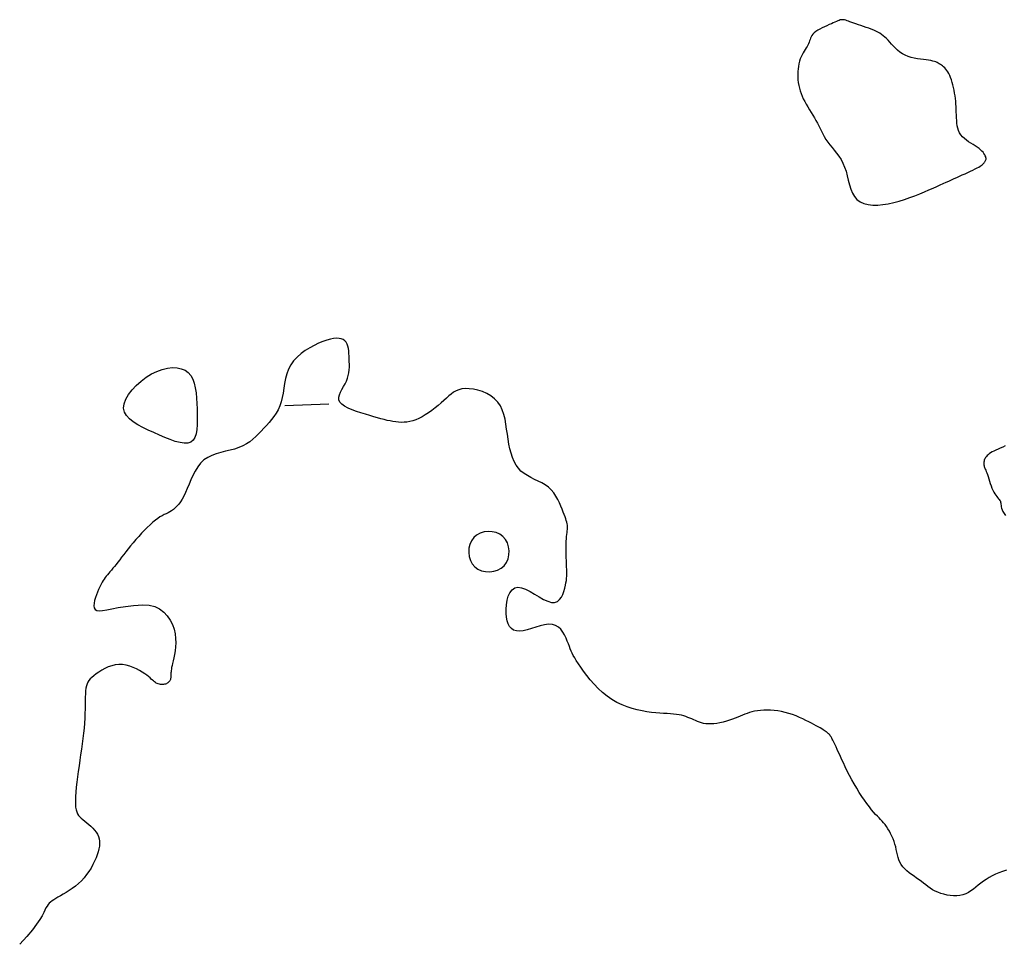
# Model space of a CAD drawing. Header units: millimetres. Extents: x 32690613 to 32693367, y 5343692 to 5344708.
# Tile 226 of 256: x 32692764 to 32692786, y 5343699 to 5343720. Entities that reach past the tile are written whole.
import ezdxf

# ---------------------------------------------------------------- set-up
doc = ezdxf.new("R2010")
doc.units = ezdxf.units.MM
doc.header["$LTSCALE"] = 20
doc.layers.add('02-DGM_HL_493.50', color=112, linetype='Continuous')

msp = doc.modelspace()

# ---------------------------------------------------------------- linework, layer by layer
at = {"layer": '02-DGM_HL_493.50', "elevation": 493.5, "flags": 128}
for points in [[(32692785.506, 5343716.7), (32692785.516, 5343716.713), (32692785.524, 5343716.726), (32692785.532, 5343716.74), (32692785.537, 5343716.754), (32692785.541, 5343716.77), (32692785.542, 5343716.787), (32692785.54, 5343716.806), (32692785.534, 5343716.826), (32692785.525, 5343716.849), (32692785.512, 5343716.873), (32692785.495, 5343716.899), (32692785.474, 5343716.927), (32692785.448, 5343716.955), (32692785.418, 5343716.985), (32692785.383, 5343717.014), (32692785.342, 5343717.044), (32692785.297, 5343717.073), (32692785.248, 5343717.103), (32692785.198, 5343717.134), (32692785.146, 5343717.166), (32692785.097, 5343717.201), (32692785.049, 5343717.238), (32692785.007, 5343717.277), (32692784.97, 5343717.321), (32692784.941, 5343717.369), (32692784.918, 5343717.42), (32692784.901, 5343717.475), (32692784.889, 5343717.532), (32692784.881, 5343717.591), (32692784.875, 5343717.652), (32692784.872, 5343717.713), (32692784.869, 5343717.776), (32692784.867, 5343717.838), (32692784.864, 5343717.901), (32692784.861, 5343717.963), (32692784.857, 5343718.026), (32692784.852, 5343718.088), (32692784.846, 5343718.15), (32692784.838, 5343718.212), (32692784.829, 5343718.275), (32692784.817, 5343718.337), (32692784.804, 5343718.398), (32692784.79, 5343718.458), (32692784.773, 5343718.516), (32692784.756, 5343718.571), (32692784.737, 5343718.624), (32692784.716, 5343718.672), (32692784.695, 5343718.716), (32692784.673, 5343718.755), (32692784.65, 5343718.789), (32692784.626, 5343718.819), (32692784.602, 5343718.846), (32692784.577, 5343718.869), (32692784.553, 5343718.89), (32692784.528, 5343718.909), (32692784.504, 5343718.926), (32692784.48, 5343718.941), (32692784.455, 5343718.955), (32692784.429, 5343718.969), (32692784.4, 5343718.981), (32692784.368, 5343718.992), (32692784.33, 5343719.002), (32692784.288, 5343719.011), (32692784.238, 5343719.019), (32692784.182, 5343719.026), (32692784.119, 5343719.034), (32692784.052, 5343719.042), (32692783.982, 5343719.053), (32692783.91, 5343719.066), (32692783.839, 5343719.083), (32692783.77, 5343719.105), (32692783.704, 5343719.132), (32692783.643, 5343719.166), (32692783.586, 5343719.205), (32692783.533, 5343719.247), (32692783.484, 5343719.292), (32692783.438, 5343719.339), (32692783.395, 5343719.385), (32692783.354, 5343719.43), (32692783.315, 5343719.472), (32692783.278, 5343719.51), (32692783.241, 5343719.545), (32692783.204, 5343719.576), (32692783.167, 5343719.605), (32692783.127, 5343719.631), (32692783.085, 5343719.656), (32692783.04, 5343719.679), (32692782.99, 5343719.702), (32692782.936, 5343719.724), (32692782.879, 5343719.745), (32692782.819, 5343719.766), (32692782.759, 5343719.787), (32692782.699, 5343719.807), (32692782.641, 5343719.826), (32692782.586, 5343719.844), (32692782.536, 5343719.861), (32692782.491, 5343719.878), (32692782.451, 5343719.893), (32692782.416, 5343719.906), (32692782.385, 5343719.918), (32692782.356, 5343719.928), (32692782.33, 5343719.935), (32692782.305, 5343719.94), (32692782.28, 5343719.941), (32692782.256, 5343719.939), (32692782.231, 5343719.934), (32692782.204, 5343719.926), (32692782.176, 5343719.916), (32692782.145, 5343719.903), (32692782.11, 5343719.887), (32692782.071, 5343719.869), (32692782.028, 5343719.85), (32692781.979, 5343719.828), (32692781.927, 5343719.805), (32692781.873, 5343719.781), (32692781.819, 5343719.755), (32692781.766, 5343719.728), (32692781.717, 5343719.7), (32692781.673, 5343719.672), (32692781.635, 5343719.643), (32692781.606, 5343719.613), (32692781.584, 5343719.583), (32692781.567, 5343719.552), (32692781.555, 5343719.522), (32692781.544, 5343719.491), (32692781.535, 5343719.459), (32692781.524, 5343719.428), (32692781.512, 5343719.396), (32692781.495, 5343719.364), (32692781.476, 5343719.331), (32692781.454, 5343719.298), (32692781.431, 5343719.263), (32692781.407, 5343719.225), (32692781.384, 5343719.186), (32692781.361, 5343719.143), (32692781.34, 5343719.097), (32692781.321, 5343719.048), (32692781.305, 5343718.995), (32692781.291, 5343718.939), (32692781.28, 5343718.881), (32692781.272, 5343718.822), (32692781.267, 5343718.76), (32692781.265, 5343718.698), (32692781.266, 5343718.636), (32692781.27, 5343718.573), (32692781.277, 5343718.511), (32692781.288, 5343718.449), (32692781.301, 5343718.387), (32692781.319, 5343718.325), (32692781.339, 5343718.263), (32692781.363, 5343718.202), (32692781.391, 5343718.14), (32692781.422, 5343718.079), (32692781.456, 5343718.018), (32692781.492, 5343717.957), (32692781.53, 5343717.896), (32692781.568, 5343717.834), (32692781.605, 5343717.773), (32692781.642, 5343717.712), (32692781.677, 5343717.651), (32692781.71, 5343717.59), (32692781.74, 5343717.528), (32692781.771, 5343717.467), (32692781.801, 5343717.406), (32692781.833, 5343717.344), (32692781.867, 5343717.283), (32692781.905, 5343717.222), (32692781.946, 5343717.161), (32692781.993, 5343717.1), (32692782.043, 5343717.039), (32692782.095, 5343716.975), (32692782.147, 5343716.908), (32692782.199, 5343716.838), (32692782.247, 5343716.763), (32692782.292, 5343716.681), (32692782.33, 5343716.592), (32692782.362, 5343716.496), (32692782.388, 5343716.395), (32692782.413, 5343716.292), (32692782.439, 5343716.19), (32692782.469, 5343716.092), (32692782.505, 5343716.001), (32692782.551, 5343715.92), (32692782.609, 5343715.853), (32692782.681, 5343715.801), (32692782.766, 5343715.764), (32692782.863, 5343715.74), (32692782.968, 5343715.729), (32692783.081, 5343715.73), (32692783.2, 5343715.74), (32692783.322, 5343715.759), (32692783.446, 5343715.785), (32692783.569, 5343715.818), (32692783.692, 5343715.856), (32692783.812, 5343715.897), (32692783.928, 5343715.941), (32692784.04, 5343715.986), (32692784.146, 5343716.031), (32692784.246, 5343716.075), (32692784.338, 5343716.116), (32692784.422, 5343716.153), (32692784.498, 5343716.187), (32692784.568, 5343716.218), (32692784.634, 5343716.248), (32692784.696, 5343716.275), (32692784.756, 5343716.302), (32692784.816, 5343716.329), (32692784.877, 5343716.356), (32692784.939, 5343716.384), (32692785.003, 5343716.412), (32692785.066, 5343716.441), (32692785.128, 5343716.469), (32692785.187, 5343716.497), (32692785.243, 5343716.523), (32692785.293, 5343716.549), (32692785.338, 5343716.572), (32692785.375, 5343716.593), (32692785.407, 5343716.612), (32692785.432, 5343716.629), (32692785.453, 5343716.645), (32692785.47, 5343716.66), (32692785.484, 5343716.674), (32692785.496, 5343716.687)], [(32692766.585, 5343711.891), (32692766.707, 5343711.95), (32692766.828, 5343711.994), (32692766.946, 5343712.022), (32692767.059, 5343712.034), (32692767.164, 5343712.031), (32692767.26, 5343712.011), (32692767.345, 5343711.975), (32692767.418, 5343711.923), (32692767.475, 5343711.856), (32692767.52, 5343711.774), (32692767.553, 5343711.679), (32692767.577, 5343711.575), (32692767.594, 5343711.463), (32692767.604, 5343711.344), (32692767.611, 5343711.222), (32692767.617, 5343711.097), (32692767.621, 5343710.973), (32692767.624, 5343710.851), (32692767.622, 5343710.735), (32692767.614, 5343710.628), (32692767.598, 5343710.532), (32692767.571, 5343710.45), (32692767.533, 5343710.386), (32692767.479, 5343710.341), (32692767.41, 5343710.319), (32692767.327, 5343710.316), (32692767.231, 5343710.33), (32692767.124, 5343710.359), (32692767.01, 5343710.399), (32692766.889, 5343710.447), (32692766.764, 5343710.501), (32692766.637, 5343710.559), (32692766.51, 5343710.616), (32692766.387, 5343710.675), (32692766.272, 5343710.736), (32692766.169, 5343710.801), (32692766.081, 5343710.87), (32692766.012, 5343710.945), (32692765.966, 5343711.026), (32692765.948, 5343711.115), (32692765.959, 5343711.213), (32692765.997, 5343711.317), (32692766.059, 5343711.423), (32692766.14, 5343711.529), (32692766.237, 5343711.632), (32692766.346, 5343711.729), (32692766.463, 5343711.816)], [(32692774.568, 5343708.2), (32692774.497, 5343708.252), (32692774.414, 5343708.287), (32692774.324, 5343708.307), (32692774.23, 5343708.312), (32692774.138, 5343708.3), (32692774.049, 5343708.273), (32692773.97, 5343708.231), (32692773.902, 5343708.174), (32692773.85, 5343708.102), (32692773.814, 5343708.019), (32692773.794, 5343707.929), (32692773.79, 5343707.836), (32692773.802, 5343707.743), (32692773.829, 5343707.655), (32692773.871, 5343707.575), (32692773.928, 5343707.508), (32692774, 5343707.456), (32692774.083, 5343707.42), (32692774.173, 5343707.4), (32692774.266, 5343707.396), (32692774.359, 5343707.407), (32692774.447, 5343707.434), (32692774.527, 5343707.476), (32692774.594, 5343707.534), (32692774.646, 5343707.605), (32692774.682, 5343707.688), (32692774.702, 5343707.778), (32692774.706, 5343707.872), (32692774.695, 5343707.964), (32692774.668, 5343708.052), (32692774.626, 5343708.132)]]:
    msp.add_lwpolyline(points, close=True, dxfattribs=at)
for points in [[(32692786.009, 5343700.619), (32692785.919, 5343700.588), (32692785.835, 5343700.555), (32692785.756, 5343700.521), (32692785.681, 5343700.484), (32692785.611, 5343700.446), (32692785.545, 5343700.405), (32692785.483, 5343700.363), (32692785.423, 5343700.318), (32692785.366, 5343700.273), (32692785.31, 5343700.229), (32692785.255, 5343700.186), (32692785.198, 5343700.146), (32692785.141, 5343700.11), (32692785.08, 5343700.08), (32692785.016, 5343700.057), (32692784.948, 5343700.042), (32692784.877, 5343700.034), (32692784.804, 5343700.033), (32692784.729, 5343700.039), (32692784.655, 5343700.05), (32692784.583, 5343700.067), (32692784.513, 5343700.088), (32692784.447, 5343700.113), (32692784.386, 5343700.141), (32692784.329, 5343700.172), (32692784.275, 5343700.206), (32692784.223, 5343700.241), (32692784.173, 5343700.279), (32692784.123, 5343700.317), (32692784.072, 5343700.356), (32692784.019, 5343700.396), (32692783.964, 5343700.436), (32692783.908, 5343700.476), (32692783.852, 5343700.516), (32692783.797, 5343700.558), (32692783.745, 5343700.601), (32692783.697, 5343700.645), (32692783.653, 5343700.692), (32692783.616, 5343700.742), (32692783.587, 5343700.794), (32692783.563, 5343700.849), (32692783.545, 5343700.906), (32692783.53, 5343700.964), (32692783.516, 5343701.024), (32692783.503, 5343701.085), (32692783.489, 5343701.147), (32692783.473, 5343701.209), (32692783.453, 5343701.27), (32692783.43, 5343701.331), (32692783.404, 5343701.391), (32692783.375, 5343701.449), (32692783.345, 5343701.504), (32692783.313, 5343701.557), (32692783.28, 5343701.605), (32692783.247, 5343701.65), (32692783.214, 5343701.691), (32692783.181, 5343701.728), (32692783.147, 5343701.764), (32692783.111, 5343701.801), (32692783.073, 5343701.84), (32692783.033, 5343701.883), (32692782.989, 5343701.932), (32692782.942, 5343701.989), (32692782.891, 5343702.054), (32692782.836, 5343702.127), (32692782.779, 5343702.207), (32692782.721, 5343702.293), (32692782.662, 5343702.383), (32692782.603, 5343702.477), (32692782.545, 5343702.574), (32692782.49, 5343702.671), (32692782.438, 5343702.769), (32692782.389, 5343702.866), (32692782.343, 5343702.961), (32692782.3, 5343703.052), (32692782.261, 5343703.138), (32692782.225, 5343703.219), (32692782.192, 5343703.293), (32692782.163, 5343703.359), (32692782.137, 5343703.416), (32692782.115, 5343703.465), (32692782.095, 5343703.506), (32692782.078, 5343703.541), (32692782.063, 5343703.569), (32692782.05, 5343703.593), (32692782.039, 5343703.614), (32692782.029, 5343703.631), (32692782.02, 5343703.645), (32692782.012, 5343703.658), (32692782.004, 5343703.669), (32692781.997, 5343703.679), (32692781.991, 5343703.688), (32692781.985, 5343703.696), (32692781.978, 5343703.703), (32692781.972, 5343703.71), (32692781.965, 5343703.716), (32692781.958, 5343703.723), (32692781.949, 5343703.731), (32692781.938, 5343703.739), (32692781.925, 5343703.749), (32692781.909, 5343703.76), (32692781.89, 5343703.772), (32692781.867, 5343703.787), (32692781.84, 5343703.805), (32692781.808, 5343703.825), (32692781.771, 5343703.847), (32692781.73, 5343703.871), (32692781.684, 5343703.897), (32692781.633, 5343703.925), (32692781.577, 5343703.955), (32692781.516, 5343703.986), (32692781.45, 5343704.019), (32692781.379, 5343704.053), (32692781.304, 5343704.086), (32692781.226, 5343704.119), (32692781.145, 5343704.149), (32692781.063, 5343704.177), (32692780.979, 5343704.201), (32692780.895, 5343704.221), (32692780.811, 5343704.236), (32692780.728, 5343704.247), (32692780.647, 5343704.252), (32692780.567, 5343704.254), (32692780.491, 5343704.252), (32692780.417, 5343704.246), (32692780.348, 5343704.237), (32692780.283, 5343704.225), (32692780.224, 5343704.211), (32692780.168, 5343704.195), (32692780.115, 5343704.177), (32692780.064, 5343704.158), (32692780.012, 5343704.137), (32692779.959, 5343704.115), (32692779.904, 5343704.092), (32692779.845, 5343704.069), (32692779.781, 5343704.046), (32692779.713, 5343704.023), (32692779.642, 5343704.002), (32692779.57, 5343703.982), (32692779.498, 5343703.965), (32692779.427, 5343703.951), (32692779.359, 5343703.942), (32692779.294, 5343703.937), (32692779.234, 5343703.937), (32692779.178, 5343703.942), (32692779.126, 5343703.95), (32692779.077, 5343703.963), (32692779.031, 5343703.978), (32692778.987, 5343703.995), (32692778.944, 5343704.013), (32692778.901, 5343704.032), (32692778.858, 5343704.051), (32692778.815, 5343704.07), (32692778.771, 5343704.088), (32692778.724, 5343704.105), (32692778.675, 5343704.121), (32692778.623, 5343704.135), (32692778.567, 5343704.147), (32692778.507, 5343704.156), (32692778.442, 5343704.163), (32692778.371, 5343704.168), (32692778.295, 5343704.172), (32692778.214, 5343704.176), (32692778.128, 5343704.181), (32692778.037, 5343704.188), (32692777.94, 5343704.199), (32692777.838, 5343704.213), (32692777.73, 5343704.233), (32692777.619, 5343704.258), (32692777.504, 5343704.289), (32692777.388, 5343704.328), (32692777.272, 5343704.374), (32692777.157, 5343704.429), (32692777.044, 5343704.493), (32692776.934, 5343704.567), (32692776.829, 5343704.651), (32692776.73, 5343704.743), (32692776.636, 5343704.84), (32692776.55, 5343704.94), (32692776.47, 5343705.039), (32692776.398, 5343705.134), (32692776.334, 5343705.225), (32692776.28, 5343705.306), (32692776.234, 5343705.377), (32692776.197, 5343705.439), (32692776.166, 5343705.494), (32692776.14, 5343705.546), (32692776.117, 5343705.595), (32692776.097, 5343705.645), (32692776.076, 5343705.698), (32692776.054, 5343705.756), (32692776.029, 5343705.821), (32692776, 5343705.89), (32692775.966, 5343705.96), (32692775.927, 5343706.027), (32692775.88, 5343706.088), (32692775.826, 5343706.14), (32692775.762, 5343706.178), (32692775.689, 5343706.2), (32692775.605, 5343706.204), (32692775.513, 5343706.191), (32692775.416, 5343706.168), (32692775.316, 5343706.139), (32692775.216, 5343706.107), (32692775.119, 5343706.078), (32692775.028, 5343706.056), (32692774.944, 5343706.046), (32692774.872, 5343706.051), (32692774.81, 5343706.071), (32692774.758, 5343706.105), (32692774.716, 5343706.152), (32692774.683, 5343706.211), (32692774.66, 5343706.281), (32692774.644, 5343706.362), (32692774.637, 5343706.451), (32692774.637, 5343706.548), (32692774.645, 5343706.648), (32692774.662, 5343706.747), (32692774.689, 5343706.839), (32692774.726, 5343706.92), (32692774.774, 5343706.984), (32692774.834, 5343707.028), (32692774.905, 5343707.045), (32692774.989, 5343707.034), (32692775.083, 5343706.999), (32692775.183, 5343706.948), (32692775.287, 5343706.888), (32692775.39, 5343706.826), (32692775.491, 5343706.769), (32692775.585, 5343706.725), (32692775.669, 5343706.7), (32692775.742, 5343706.7), (32692775.803, 5343706.723), (32692775.853, 5343706.764), (32692775.894, 5343706.818), (32692775.927, 5343706.882), (32692775.953, 5343706.951), (32692775.973, 5343707.021), (32692775.988, 5343707.088), (32692775.999, 5343707.147), (32692776.008, 5343707.2), (32692776.013, 5343707.25), (32692776.016, 5343707.297), (32692776.017, 5343707.344), (32692776.017, 5343707.394), (32692776.015, 5343707.447), (32692776.013, 5343707.506), (32692776.011, 5343707.572), (32692776.008, 5343707.644), (32692776.006, 5343707.719), (32692776.004, 5343707.797), (32692776.002, 5343707.875), (32692776.002, 5343707.951), (32692776.002, 5343708.023), (32692776.004, 5343708.089), (32692776.008, 5343708.148), (32692776.012, 5343708.2), (32692776.017, 5343708.246), (32692776.023, 5343708.288), (32692776.027, 5343708.325), (32692776.031, 5343708.36), (32692776.033, 5343708.392), (32692776.033, 5343708.424), (32692776.03, 5343708.455), (32692776.025, 5343708.487), (32692776.017, 5343708.521), (32692776.007, 5343708.558), (32692775.994, 5343708.599), (32692775.977, 5343708.644), (32692775.958, 5343708.696), (32692775.937, 5343708.754), (32692775.912, 5343708.819), (32692775.883, 5343708.889), (32692775.851, 5343708.964), (32692775.813, 5343709.04), (32692775.77, 5343709.115), (32692775.721, 5343709.187), (32692775.664, 5343709.255), (32692775.601, 5343709.316), (32692775.529, 5343709.369), (32692775.451, 5343709.415), (32692775.369, 5343709.457), (32692775.286, 5343709.496), (32692775.203, 5343709.537), (32692775.122, 5343709.58), (32692775.046, 5343709.628), (32692774.977, 5343709.683), (32692774.917, 5343709.748), (32692774.865, 5343709.822), (32692774.82, 5343709.904), (32692774.782, 5343709.993), (32692774.75, 5343710.088), (32692774.723, 5343710.19), (32692774.701, 5343710.296), (32692774.682, 5343710.406), (32692774.667, 5343710.519), (32692774.651, 5343710.634), (32692774.635, 5343710.748), (32692774.614, 5343710.86), (32692774.588, 5343710.969), (32692774.553, 5343711.072), (32692774.508, 5343711.167), (32692774.449, 5343711.253), (32692774.376, 5343711.328), (32692774.292, 5343711.393), (32692774.198, 5343711.446), (32692774.099, 5343711.489), (32692773.998, 5343711.522), (32692773.898, 5343711.544), (32692773.802, 5343711.556), (32692773.714, 5343711.558), (32692773.636, 5343711.55), (32692773.567, 5343711.533), (32692773.504, 5343711.507), (32692773.447, 5343711.474), (32692773.392, 5343711.435), (32692773.338, 5343711.391), (32692773.283, 5343711.341), (32692773.225, 5343711.288), (32692773.162, 5343711.233), (32692773.095, 5343711.176), (32692773.024, 5343711.118), (32692772.952, 5343711.062), (32692772.878, 5343711.009), (32692772.803, 5343710.959), (32692772.729, 5343710.915), (32692772.657, 5343710.877), (32692772.586, 5343710.847), (32692772.518, 5343710.824), (32692772.451, 5343710.808), (32692772.385, 5343710.797), (32692772.321, 5343710.792), (32692772.258, 5343710.791), (32692772.194, 5343710.794), (32692772.132, 5343710.801), (32692772.069, 5343710.81), (32692772.004, 5343710.822), (32692771.938, 5343710.836), (32692771.869, 5343710.853), (32692771.796, 5343710.873), (32692771.717, 5343710.894), (32692771.633, 5343710.918), (32692771.542, 5343710.945), (32692771.444, 5343710.974), (32692771.342, 5343711.005), (32692771.239, 5343711.038), (32692771.141, 5343711.075), (32692771.05, 5343711.114), (32692770.971, 5343711.157), (32692770.907, 5343711.203), (32692770.863, 5343711.252), (32692770.841, 5343711.304), (32692770.838, 5343711.36), (32692770.851, 5343711.418), (32692770.875, 5343711.478), (32692770.907, 5343711.54), (32692770.943, 5343711.603), (32692770.979, 5343711.666), (32692771.011, 5343711.73), (32692771.036, 5343711.794), (32692771.054, 5343711.857), (32692771.067, 5343711.92), (32692771.074, 5343711.983), (32692771.078, 5343712.046), (32692771.078, 5343712.108), (32692771.077, 5343712.171), (32692771.075, 5343712.233), (32692771.072, 5343712.295), (32692771.069, 5343712.357), (32692771.063, 5343712.416), (32692771.055, 5343712.472), (32692771.043, 5343712.524), (32692771.026, 5343712.571), (32692771.004, 5343712.612), (32692770.975, 5343712.646), (32692770.939, 5343712.672), (32692770.895, 5343712.69), (32692770.844, 5343712.7), (32692770.786, 5343712.701), (32692770.719, 5343712.695), (32692770.646, 5343712.68), (32692770.564, 5343712.657), (32692770.476, 5343712.627), (32692770.38, 5343712.588), (32692770.28, 5343712.541), (32692770.178, 5343712.486), (32692770.077, 5343712.423), (32692769.981, 5343712.353), (32692769.891, 5343712.275), (32692769.812, 5343712.19), (32692769.746, 5343712.098), (32692769.694, 5343711.998), (32692769.656, 5343711.894), (32692769.628, 5343711.785), (32692769.606, 5343711.675), (32692769.588, 5343711.565), (32692769.571, 5343711.458), (32692769.553, 5343711.354), (32692769.529, 5343711.255), (32692769.497, 5343711.164), (32692769.459, 5343711.079), (32692769.414, 5343711), (32692769.364, 5343710.926), (32692769.31, 5343710.855), (32692769.254, 5343710.787), (32692769.195, 5343710.721), (32692769.135, 5343710.656), (32692769.075, 5343710.591), (32692769.014, 5343710.528), (32692768.95, 5343710.466), (32692768.884, 5343710.407), (32692768.814, 5343710.351), (32692768.738, 5343710.301), (32692768.657, 5343710.255), (32692768.568, 5343710.217), (32692768.472, 5343710.185), (32692768.37, 5343710.158), (32692768.265, 5343710.133), (32692768.159, 5343710.107), (32692768.054, 5343710.077), (32692767.954, 5343710.041), (32692767.859, 5343709.994), (32692767.773, 5343709.936), (32692767.698, 5343709.863), (32692767.632, 5343709.778), (32692767.574, 5343709.685), (32692767.523, 5343709.585), (32692767.477, 5343709.484), (32692767.435, 5343709.383), (32692767.396, 5343709.286), (32692767.357, 5343709.197), (32692767.319, 5343709.117), (32692767.28, 5343709.047), (32692767.24, 5343708.985), (32692767.201, 5343708.932), (32692767.161, 5343708.886), (32692767.121, 5343708.847), (32692767.08, 5343708.813), (32692767.04, 5343708.784), (32692766.999, 5343708.759), (32692766.958, 5343708.737), (32692766.915, 5343708.716), (32692766.871, 5343708.694), (32692766.825, 5343708.67), (32692766.776, 5343708.642), (32692766.725, 5343708.609), (32692766.67, 5343708.569), (32692766.612, 5343708.521), (32692766.55, 5343708.466), (32692766.487, 5343708.405), (32692766.422, 5343708.339), (32692766.357, 5343708.27), (32692766.292, 5343708.199), (32692766.229, 5343708.127), (32692766.168, 5343708.055), (32692766.109, 5343707.985), (32692766.054, 5343707.916), (32692766.002, 5343707.85), (32692765.952, 5343707.787), (32692765.905, 5343707.726), (32692765.86, 5343707.669), (32692765.818, 5343707.615), (32692765.778, 5343707.564), (32692765.74, 5343707.518), (32692765.705, 5343707.475), (32692765.671, 5343707.435), (32692765.64, 5343707.397), (32692765.61, 5343707.362), (32692765.582, 5343707.328), (32692765.556, 5343707.295), (32692765.531, 5343707.263), (32692765.508, 5343707.231), (32692765.486, 5343707.197), (32692765.465, 5343707.163), (32692765.445, 5343707.126), (32692765.424, 5343707.085), (32692765.403, 5343707.041), (32692765.381, 5343706.991), (32692765.358, 5343706.936), (32692765.334, 5343706.875), (32692765.311, 5343706.811), (32692765.291, 5343706.745), (32692765.278, 5343706.683), (32692765.273, 5343706.625), (32692765.28, 5343706.576), (32692765.301, 5343706.539), (32692765.338, 5343706.516), (32692765.394, 5343706.509), (32692765.47, 5343706.516), (32692765.567, 5343706.533), (32692765.685, 5343706.557), (32692765.826, 5343706.584), (32692765.99, 5343706.61), (32692766.177, 5343706.632), (32692766.389, 5343706.646)], [(32692769.615, 5343711.175), (32692770.614, 5343711.214)], [(32692785.979, 5343710.256), (32692785.921, 5343710.231), (32692785.866, 5343710.207), (32692785.814, 5343710.183), (32692785.765, 5343710.161), (32692785.721, 5343710.139), (32692785.681, 5343710.118), (32692785.647, 5343710.097), (32692785.616, 5343710.076), (32692785.59, 5343710.055), (32692785.568, 5343710.035), (32692785.549, 5343710.014), (32692785.533, 5343709.993), (32692785.52, 5343709.972), (32692785.509, 5343709.951), (32692785.501, 5343709.929), (32692785.496, 5343709.907), (32692785.492, 5343709.886), (32692785.49, 5343709.864), (32692785.491, 5343709.843), (32692785.493, 5343709.823), (32692785.496, 5343709.804), (32692785.501, 5343709.785), (32692785.508, 5343709.766), (32692785.515, 5343709.747), (32692785.524, 5343709.725), (32692785.534, 5343709.701), (32692785.546, 5343709.673), (32692785.558, 5343709.641), (32692785.572, 5343709.603), (32692785.587, 5343709.558), (32692785.602, 5343709.51), (32692785.619, 5343709.457), (32692785.637, 5343709.403), (32692785.655, 5343709.35), (32692785.675, 5343709.297), (32692785.695, 5343709.248), (32692785.717, 5343709.204), (32692785.739, 5343709.165), (32692785.762, 5343709.133), (32692785.784, 5343709.104), (32692785.805, 5343709.08), (32692785.825, 5343709.057), (32692785.842, 5343709.037), (32692785.856, 5343709.017), (32692785.867, 5343708.997), (32692785.873, 5343708.976), (32692785.877, 5343708.953), (32692785.88, 5343708.929), (32692785.883, 5343708.902), (32692785.888, 5343708.872), (32692785.896, 5343708.84), (32692785.908, 5343708.805), (32692785.927, 5343708.766), (32692785.953, 5343708.723), (32692785.985, 5343708.677)], [(32692766.389, 5343706.646), (32692766.531, 5343706.638), (32692766.657, 5343706.605), (32692766.767, 5343706.551), (32692766.862, 5343706.479), (32692766.942, 5343706.393), (32692767.007, 5343706.297), (32692767.058, 5343706.195), (32692767.095, 5343706.09), (32692767.119, 5343705.985), (32692767.13, 5343705.883), (32692767.133, 5343705.784), (32692767.128, 5343705.689), (32692767.117, 5343705.599), (32692767.103, 5343705.515), (32692767.087, 5343705.439), (32692767.072, 5343705.372), (32692767.06, 5343705.313), (32692767.049, 5343705.263), (32692767.041, 5343705.22), (32692767.035, 5343705.183), (32692767.031, 5343705.151), (32692767.027, 5343705.124), (32692767.025, 5343705.098), (32692767.023, 5343705.075), (32692767.022, 5343705.052), (32692767.022, 5343705.03), (32692767.02, 5343705.009), (32692767.019, 5343704.988), (32692767.016, 5343704.969), (32692767.011, 5343704.95), (32692767.005, 5343704.932), (32692766.996, 5343704.915), (32692766.985, 5343704.9), (32692766.972, 5343704.886), (32692766.956, 5343704.873), (32692766.939, 5343704.862), (32692766.92, 5343704.853), (32692766.899, 5343704.845), (32692766.877, 5343704.839), (32692766.855, 5343704.835), (32692766.832, 5343704.833), (32692766.808, 5343704.833), (32692766.785, 5343704.835), (32692766.761, 5343704.84), (32692766.737, 5343704.847), (32692766.714, 5343704.856), (32692766.692, 5343704.867), (32692766.67, 5343704.88), (32692766.649, 5343704.896), (32692766.627, 5343704.915), (32692766.604, 5343704.936), (32692766.579, 5343704.959), (32692766.55, 5343704.985), (32692766.516, 5343705.014), (32692766.476, 5343705.045), (32692766.428, 5343705.08), (32692766.373, 5343705.116), (32692766.31, 5343705.154), (32692766.241, 5343705.19), (32692766.167, 5343705.224), (32692766.089, 5343705.252), (32692766.008, 5343705.274), (32692765.925, 5343705.287), (32692765.842, 5343705.29), (32692765.759, 5343705.281), (32692765.678, 5343705.261), (32692765.599, 5343705.233), (32692765.523, 5343705.198), (32692765.452, 5343705.159), (32692765.386, 5343705.118), (32692765.326, 5343705.075), (32692765.274, 5343705.034), (32692765.229, 5343704.996), (32692765.192, 5343704.96), (32692765.162, 5343704.925), (32692765.138, 5343704.887), (32692765.119, 5343704.847), (32692765.105, 5343704.803), (32692765.094, 5343704.752), (32692765.087, 5343704.694), (32692765.082, 5343704.626), (32692765.079, 5343704.55), (32692765.077, 5343704.467), (32692765.076, 5343704.376), (32692765.074, 5343704.279), (32692765.071, 5343704.177), (32692765.067, 5343704.07), (32692765.06, 5343703.959), (32692765.05, 5343703.844), (32692765.038, 5343703.727), (32692765.024, 5343703.607), (32692765.008, 5343703.485), (32692764.991, 5343703.362), (32692764.973, 5343703.237), (32692764.955, 5343703.112), (32692764.937, 5343702.986), (32692764.919, 5343702.861), (32692764.902, 5343702.737), (32692764.887, 5343702.616), (32692764.874, 5343702.5), (32692764.864, 5343702.391), (32692764.857, 5343702.289), (32692764.853, 5343702.197), (32692764.854, 5343702.116), (32692764.859, 5343702.047), (32692764.869, 5343701.989), (32692764.884, 5343701.94), (32692764.903, 5343701.898), (32692764.927, 5343701.861), (32692764.955, 5343701.827), (32692764.988, 5343701.795), (32692765.025, 5343701.763), (32692765.067, 5343701.729), (32692765.111, 5343701.692), (32692765.157, 5343701.654), (32692765.203, 5343701.613), (32692765.247, 5343701.57), (32692765.288, 5343701.526), (32692765.325, 5343701.479), (32692765.355, 5343701.431), (32692765.378, 5343701.381), (32692765.394, 5343701.329), (32692765.403, 5343701.275), (32692765.405, 5343701.219), (32692765.401, 5343701.16), (32692765.39, 5343701.098), (32692765.374, 5343701.033), (32692765.351, 5343700.964), (32692765.323, 5343700.892), (32692765.29, 5343700.817), (32692765.252, 5343700.741), (32692765.209, 5343700.664), (32692765.161, 5343700.588), (32692765.108, 5343700.514), (32692765.051, 5343700.443), (32692764.989, 5343700.375), (32692764.923, 5343700.313), (32692764.854, 5343700.255), (32692764.783, 5343700.202), (32692764.712, 5343700.153), (32692764.643, 5343700.109), (32692764.576, 5343700.069), (32692764.514, 5343700.033), (32692764.457, 5343700), (32692764.407, 5343699.971), (32692764.363, 5343699.944), (32692764.325, 5343699.918), (32692764.291, 5343699.892), (32692764.261, 5343699.863), (32692764.234, 5343699.833), (32692764.209, 5343699.797), (32692764.185, 5343699.757), (32692764.162, 5343699.709), (32692764.134, 5343699.651), (32692764.096, 5343699.581), (32692764.044, 5343699.494), (32692763.972, 5343699.389), (32692763.876, 5343699.262), (32692763.749, 5343699.11), (32692763.589, 5343698.931)]]:
    msp.add_lwpolyline(points, dxfattribs=at)

doc.saveas('drawing.dxf')
